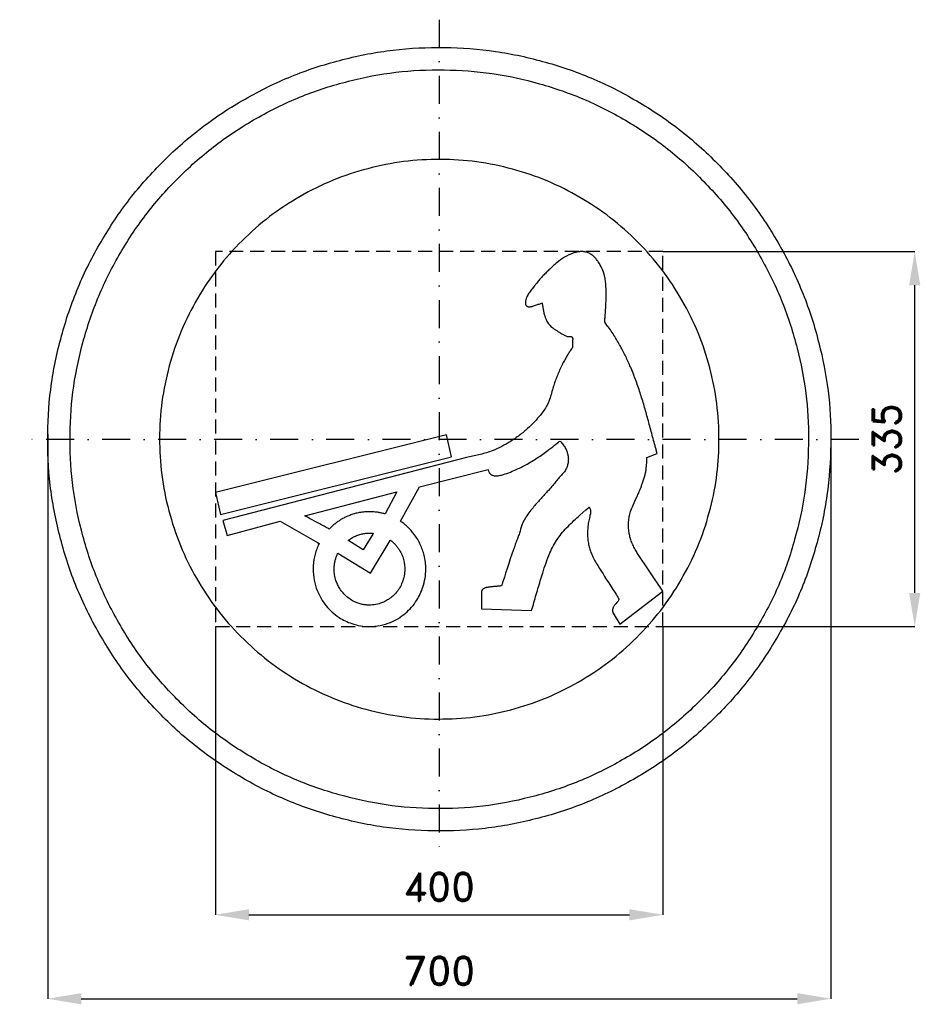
# Model space of a CAD drawing. Header units: millimetres. Extents: x -375 to 430, y -505 to 375.
import ezdxf

# ---------------------------------------------------------------- set-up
doc = ezdxf.new("R2010")
doc.units = ezdxf.units.MM
doc.header["$LTSCALE"] = 5
doc.linetypes.add('ČERCHOVANÁX2', pattern=[2, 1, -0.5, 0, -0.5])
doc.linetypes.add('ČÁRKOVANÁX2', pattern=[1.5, 1, -0.5])
doc.layers.add('Kóty', color=2, linetype='Continuous')
doc.layers.add('Značka', color=7, linetype='Continuous')
doc.styles.get("Standard").update_dxf_attribs({"font": 'romand.shx', "height": 25})
doc.dimstyles.get("Standard").update_dxf_attribs({"dimtxt": 25, "dimasz": 30, "dimexe": 0.18, "dimexo": 0.0625, "dimgap": 12.5, "dimtad": 1, "dimdec": 0, "dimzin": 0, "dimdsep": 46, "dimtxsty": 'Standard', "dimcen": 0.09, "dimadec": 0, "dimazin": 0, "dimtfac": 1, "dimtdec": 0, "dimtofl": 0, "dimtmove": 0, "dimatfit": 3, "dimfxl": 1, "dimtolj": 1, "dimtzin": 0, "dimarcsym": 0})

# ---------------------------------------------------------------- blocks, each defined once
blk = doc.blocks.new('*D2')
at = {"layer": 'Defpoints', "color": 0, "transparency": 16777216}
for p in [(-349.92, 4.7), (350.05, 0.12), (350.05, -499.82)]:
    blk.add_point(p, dxfattribs=at)
at = {"layer": 'Kóty', "color": 0, "lineweight": -2, "transparency": 16777216}
for p, q in [((-349.92, 4.64), (-349.92, -500)), ((350.05, 0.06), (350.05, -500)), ((-319.92, -499.82), (320.05, -499.82))]:
    blk.add_line(p, q, dxfattribs=at)
at = {"layer": 'Kóty', "color": 0, "transparency": 16777216}
for points in [[(-319.92, -494.82), (-319.92, -504.82), (-349.92, -499.82)], [(320.05, -494.82), (320.05, -504.82), (350.05, -499.82)]]:
    blk.add_solid(points, dxfattribs=at)
at = {"layer": 'Kóty', "color": 0, "transparency": 16777216, "insert": (0.06, -474.82), "char_height": 25, "attachment_point": 5}
blk.add_mtext('\\A1;700', dxfattribs=at)
blk = doc.blocks.new('*D3')
at = {"layer": 'Defpoints', "color": 0, "transparency": 16777216}
for p in [(199.9, 167.78), (425.04, 167.78), (199.9, -167.22)]:
    blk.add_point(p, dxfattribs=at)
at = {"layer": 'Kóty', "color": 0, "lineweight": -2, "transparency": 16777216}
for p, q in [((199.97, 167.78), (425.22, 167.78)), ((425.04, -137.22), (425.04, 137.78)), ((199.97, -167.22), (425.22, -167.22))]:
    blk.add_line(p, q, dxfattribs=at)
at = {"layer": 'Kóty', "color": 0, "transparency": 16777216}
for points in [[(420.04, 137.78), (430.04, 137.78), (425.04, 167.78)], [(420.04, -137.22), (430.04, -137.22), (425.04, -167.22)]]:
    blk.add_solid(points, dxfattribs=at)
at = {"layer": 'Kóty', "color": 0, "transparency": 16777216, "insert": (400.04, 0.28), "char_height": 25, "attachment_point": 5, "rotation": 90}
blk.add_mtext('\\A1;335', dxfattribs=at)
blk = doc.blocks.new('*D4')
at = {"layer": 'Defpoints', "color": 0, "transparency": 16777216}
for p in [(-200.1, -167.22), (199.97, -167.22), (199.97, -424.82)]:
    blk.add_point(p, dxfattribs=at)
at = {"layer": 'Kóty', "color": 0, "lineweight": -2, "transparency": 16777216}
for p, q in [((-200.1, -167.29), (-200.1, -425)), ((199.97, -167.29), (199.97, -425)), ((-170.1, -424.82), (169.97, -424.82))]:
    blk.add_line(p, q, dxfattribs=at)
at = {"layer": 'Kóty', "color": 0, "transparency": 16777216}
for points in [[(-170.1, -419.82), (-170.1, -429.82), (-200.1, -424.82)], [(169.97, -419.82), (169.97, -429.82), (199.97, -424.82)]]:
    blk.add_solid(points, dxfattribs=at)
at = {"layer": 'Kóty', "color": 0, "transparency": 16777216, "insert": (-0.06, -399.82), "char_height": 25, "attachment_point": 5}
blk.add_mtext('\\A1;400', dxfattribs=at)

msp = doc.modelspace()

# ---------------------------------------------------------------- linework, layer by layer
at = {"layer": 'Značka', "color": 6, "linetype": 'ČERCHOVANÁX2', "lineweight": 25, "ltscale": 5}
for p, q in [((0, 375), (0, -375)), ((375, 0), (-375, 0))]:
    msp.add_line(p, q, dxfattribs=at)
at = {"layer": 'Značka', "color": 5}
for points in [[(350.05, 0.12), (350.04, -2.17), (350.02, -4.46, -0.032168), (346.54, -50.09, -0.035723), (336.91, -94.89, -0.036667), (321.88, -138.14, -0.034754), (300.84, -178.83, -0.034039), (275.01, -216.66, -0.034453), (244.28, -250.59, -0.03456), (209.56, -280.44, -0.034426), (171.07, -305.25, -0.034389), (129.8, -325.1, -0.034418), (86.2, -339.11, -0.034424), (41.21, -347.61, -0.034417), (-4.53, -349.85, -0.034416), (-50.19, -346.41, -0.034417), (-94.95, -336.74, -0.034417), (-138.17, -321.6, -0.034417), (-178.9, -300.67, -0.034417), (-216.73, -274.86, -0.034417), (-250.66, -244.11, -0.034417), (-280.51, -209.39, -0.034417), (-305.32, -170.9, -0.034417), (-325.17, -129.63, -0.034417), (-339.18, -86.04, -0.034417), (-347.67, -41.04, -0.034417), (-349.92, 4.7, -0.034417), (-346.48, 50.36, -0.034417), (-336.81, 95.12, -0.034417), (-321.67, 138.34, -0.034417), (-300.74, 179.07, -0.034417), (-274.93, 216.89, -0.034416), (-244.18, 250.82, -0.034418), (-209.45, 280.68, -0.034417), (-170.97, 305.49, -0.034415), (-129.7, 325.34, -0.034415), (-86.1, 339.35, -0.034415), (-41.11, 347.84, -0.034416), (4.63, 350.09, -0.034417), (50.29, 346.65, -0.034417), (95.05, 336.98, -0.034417), (138.27, 321.83, -0.034417), (179, 300.91, -0.034417), (216.82, 275.1, -0.034407), (250.76, 244.35, -0.034414), (280.62, 209.62, -0.034488), (305.42, 171.14, -0.034419), (325.25, 129.88, -0.034077), (339.28, 86.27, -0.03279), (347.56, 43.5, -0.034265), (350.05, 0.12)], [(148.01, 104.69), (148.04, 105.28), (148.07, 105.86, -0.00337), (148.32, 110.02), (148.6, 114.18, 0.001966), (148.86, 118.27, 0.003701), (149.08, 122.37, 0.006275), (149.23, 126.55, 0.009483), (149.25, 130.74, 0.008077), (149.15, 134.12, 0.006242), (148.96, 137.5, 0.013919), (148.58, 141.78, 0.028713), (147.83, 146, 0.052185), (145.6, 152.49, 0.042453), (142.18, 158.5, 0.02627), (140.17, 161.25, 0.040753), (137.82, 163.69, 0.046211), (135.32, 165.57, 0.05361), (132.51, 166.91, 0.056399), (129.36, 167.68, 0.050057), (126.11, 167.77, 0.042741), (122.83, 167.3, 0.029267), (119.64, 166.37, 0.051651), (112, 162.79, 0.040364), (105.14, 157.88, 0.016243), (101.48, 154.71, 0.007617), (97.99, 151.37, 0.003937), (95.16, 148.56, 0.00646), (92.38, 145.69, 0.008923), (89.69, 142.74, 0.01145), (87.13, 139.69, 0.006578), (85.15, 137.17), (83.19, 134.62, 0.01051), (80.74, 131.36, 0.043328), (78.65, 127.87, 0.035506), (77.75, 125.71, 0.039155), (77.18, 123.44, 0.022372), (77.05, 122.54, 0.034877), (77.03, 121.62, 0.032492), (77.09, 121.01, 0.043451), (77.25, 120.42, 0.03626), (77.41, 120.03, 0.041468), (77.64, 119.67, 0.041912), (77.9, 119.36, 0.041994), (78.22, 119.1, 0.040778), (78.58, 118.88, 0.033937), (78.98, 118.72, 0.04021), (79.57, 118.56, 0.031473), (80.19, 118.49, 0.0226), (80.77, 118.48), (81.35, 118.52, 0.027185), (82.59, 118.69, 0.027556), (83.8, 119), (84.52, 119.24), (85.24, 119.5), (86.07, 119.79), (86.89, 120.07), (87.73, 120.37), (88.56, 120.66), (89.39, 120.95), (90.22, 121.24), (90.98, 121.51), (91.75, 121.78), (91.87, 121.82), (91.98, 121.86), (92.11, 120.97), (92.24, 120.08, 0.003521), (92.5, 118.46, 0.003752), (92.79, 116.84, 0.012211), (93.46, 113.52, 0.020369), (94.36, 110.24, 0.024945), (95.3, 107.61, 0.035429), (96.55, 105.12, 0.030647), (97.72, 103.35, 0.030336), (99.1, 101.73, 0.02797), (100.69, 100.24, 0.021081), (102.42, 98.9, 0.015188), (104.53, 97.48, 0.004546), (106.68, 96.16, 0.004089), (109.54, 94.44, 0.013987), (112.48, 92.82, 0.02208), (113.64, 92.26, 0.054945), (114.84, 91.89, 0.039108), (115.57, 91.81, 0.029672), (116.33, 91.83, -0.017608), (117.39, 91.91, -0.136686), (118.36, 91.69, -0.109716), (118.89, 91.26, -0.100074), (119.22, 90.63, -0.049027), (119.29, 90.28, -0.027423), (119.31, 89.91, -0.024382), (119.25, 88.82, 0.024501), (119.19, 87.74, 0.01476), (119.2, 87.22), (119.23, 86.71, -0.014317), (119.23, 85.62), (119.21, 84.53, 0.008347), (119.2, 83.55, 0.013352), (119.24, 82.57), (119.24, 82.5), (119.25, 82.42, 0.000812), (118.16, 80.8, 0.002662), (117.07, 79.16, 0.006039), (115.31, 76.4, 0.006642), (113.62, 73.58, 0.010145), (111.36, 69.57, 0.011132), (109.28, 65.46, 0.011321), (107.14, 60.76, 0.007846), (105.18, 55.98, 0.008445), (103.49, 51.52, 0.014046), (102, 46.99, 0.006609), (100.42, 41.31, -0.021804), (98.67, 35.69, -0.022986), (97.27, 32.26, -0.024158), (95.57, 28.97, -0.029241), (92.67, 24.58, -0.016909), (89.37, 20.46, -0.018748), (83.63, 14.14, -0.02106), (77.42, 8.31, -0.024458), (69.77, 2.23, -0.022484), (61.57, -3.13, -0.021441), (54.1, -7.22, -0.027217), (46.3, -10.57, -0.030344), (35.43, -13.84, -0.010008), (24.27, -16.23), (-193.44, -72.37), (-189.61, -85.88), (-142.08, -73.19), (-108.73, -92.17), (-107.3, -92.96), (-107.45, -93.27), (-107.61, -93.58, 0.012198), (-108.61, -95.81, 0.012914), (-109.5, -98.08, 0.012426), (-110.27, -100.31, 0.012058), (-110.92, -102.57, 0.012128), (-111.48, -104.88, 0.01218), (-111.93, -107.22, 0.009837), (-112.22, -109.13, 0.009668), (-112.43, -111.05, 0.012182), (-112.6, -113.49, 0.011851), (-112.66, -115.95, 0.047359), (-111.78, -125.72, 0.051994), (-109, -135.14, 0.042916), (-105.57, -142.24, 0.040254), (-101.02, -148.69, 0.039169), (-95.66, -154.36, 0.040712), (-89.47, -159.11, 0.033407), (-84.03, -162.23, 0.033112), (-78.22, -164.61, 0.042496), (-70.4, -166.6, 0.043016), (-62.34, -167.23, 0.051497), (-52.73, -166.34, 0.052136), (-43.52, -163.5, 0.042154), (-36.53, -159.98, 0.040374), (-30.22, -155.37, 0.039642), (-24.64, -149.89, 0.040127), (-20.01, -143.6, 0.032712), (-16.93, -138.04, 0.032097), (-14.61, -132.13, 0.041107), (-12.65, -124.14, 0.041861), (-12.03, -115.95, 0.032274), (-12.38, -109.68, 0.031915), (-13.53, -103.53, 0.025621), (-14.97, -98.67, 0.025552), (-16.89, -93.99, 0.025235), (-19.2, -89.58, 0.025676), (-21.95, -85.43, 0.020212), (-24.39, -82.33, 0.019405), (-27.08, -79.43, 0.021345), (-30.14, -76.57, 0.024071), (-33.44, -74.01), (-34.05, -73.58), (-34.65, -73.16), (-17.57, -42.35), (43.68, -27.05), (43.74, -27.31), (43.82, -27.57, 0.026928), (44.16, -28.56, 0.035165), (44.62, -29.49, 0.032913), (45.07, -30.19, 0.037091), (45.61, -30.82, 0.041928), (46.29, -31.41, 0.042075), (47.05, -31.87, 0.045063), (48.03, -32.27, 0.036373), (49.05, -32.5, 0.036078), (50.36, -32.62, 0.026005), (51.68, -32.57, 0.027684), (53.72, -32.3, 0.016779), (55.73, -31.85, 0.029742), (62.1, -29.81, 0.015667), (68.26, -27.19, 0.007871), (72.84, -25.05, 0.010373), (77.33, -22.74, 0.012805), (82.59, -19.75, 0.010564), (87.7, -16.51, 0.008353), (92.53, -13.22, 0.006793), (97.25, -9.79, 0.003796), (100.65, -7.21, 0.002504), (104.03, -4.6), (105.35, -3.55), (106.68, -2.51), (107.34, -1.99), (107.99, -1.47), (108.52, -2.04), (109.04, -2.62, -0.031545), (111.43, -5.69, -0.040962), (113.36, -9.07, -0.037922), (114.52, -11.94, -0.041838), (115.21, -14.96, -0.048067), (115.41, -18.42, -0.046095), (114.97, -21.87, -0.045664), (114, -25.1, -0.051517), (112.44, -28.05, -0.042729), (109.97, -31.17, 0.004309), (107.25, -34.11, 0.018203), (104.37, -37.6, -0.007965), (101.58, -41.14, -0.012707), (99.16, -43.94, -0.00352), (96.64, -46.67, 0.002116), (93.41, -50.16, 0.003575), (90.23, -53.69, 0.004216), (87.01, -57.35, 0.003729), (83.85, -61.07, 0.012997), (80.06, -65.78, 0.030703), (76.7, -70.78, 0.012981), (75.85, -72.28, 0.016503), (75.1, -73.82, 0.0133), (74.52, -75.2, 0.007937), (74, -76.6, 0.006074), (73.37, -78.43), (72.78, -80.28), (72.22, -82.11), (71.65, -83.93, -0.006232), (70.99, -85.92), (70.28, -87.9, -0.004322), (68.72, -92.01, 0.004117), (67.16, -96.11, 0.005215), (65.99, -99.36), (64.88, -102.64), (63.49, -106.78), (62.13, -110.94), (60.74, -115.28), (59.37, -119.62), (58.28, -123.07), (57.18, -126.52), (56.72, -127.96), (56.26, -129.4), (56.03, -130.13), (55.79, -130.87), (55.59, -130.9), (55.39, -130.93, -0.005374), (54.28, -131.07, -0.004484), (53.16, -131.2, -0.003077), (52.14, -131.3, -0.001673), (51.11, -131.39), (49.83, -131.5, 0.001226), (48.54, -131.61, 0.003219), (47.21, -131.74, 0.005162), (45.89, -131.89, 0.004553), (44.85, -132.03, 0.003521), (43.8, -132.18, 0.005177), (42.93, -132.32, 0.011046), (42.06, -132.49, 0.023021), (41.07, -132.75, 0.037097), (40.11, -133.12, 0.040469), (39.43, -133.51, 0.055739), (38.83, -134.02, 0.050237), (38.43, -134.52, 0.049663), (38.14, -135.09, 0.044788), (37.94, -135.73, 0.026809), (37.83, -136.4, 0.017125), (37.77, -137.22), (37.75, -138.05), (37.75, -151.34), (82.61, -152.96), (83.4, -150.2), (84.19, -147.44, -0.00169), (88.24, -133.41, -0.005529), (92.49, -119.44, -0.009468), (95.48, -110.4, -0.018661), (98.98, -101.54, -0.021222), (102.15, -94.95, -0.028462), (105.94, -88.72, -0.027247), (110.29, -83.04, -0.018588), (115.15, -77.77, -0.011599), (120.41, -72.65, -0.005186), (125.83, -67.72), (128.47, -65.36), (131.11, -63.01), (132.56, -61.73), (134.01, -60.45), (134.08, -60.54), (134.14, -60.64, -0.027495), (134.48, -61.18, -0.027373), (134.76, -61.75), (134.97, -62.3), (135.12, -62.86, -0.024616), (135.26, -63.56), (135.32, -64.27), (135.33, -64.95), (135.28, -65.64), (135.22, -66.13), (135.14, -66.61), (135.1, -66.79), (135.06, -66.98), (135.03, -67.06), (135.01, -67.15), (134.77, -68.11), (134.53, -69.06, 0.016359), (133.49, -74, 0.020911), (132.83, -79, 0.019694), (132.57, -83.06, 0.021542), (132.64, -87.13, 0.025442), (133.11, -91.62, 0.026838), (134.04, -96.03, 0.02428), (135.29, -100.05, 0.021209), (136.9, -103.94, 0.019404), (139.16, -108.43, 0.011019), (141.7, -112.77), (143.35, -115.44), (145.02, -118.1), (146.41, -120.3), (147.81, -122.51), (149.65, -125.38), (151.48, -128.25), (153.41, -131.27), (155.34, -134.29), (156.87, -136.66), (158.35, -139.05), (158.95, -140.05), (159.59, -141.02), (159.99, -141.6, -0.045039), (160.32, -142.22), (160.43, -142.52), (160.49, -142.82), (160.49, -143.17), (160.43, -143.51, -0.047616), (160.24, -144.01), (159.99, -144.48, -0.032432), (159.47, -145.21), (158.88, -145.88), (158.21, -146.58), (157.54, -147.27), (157.07, -147.77), (156.62, -148.28, 0.029326), (156.02, -149.09, 0.040974), (155.54, -149.97), (155.35, -150.43), (155.2, -150.92), (155.06, -151.54), (154.99, -152.18), (154.97, -152.85), (155.02, -153.52), (155.13, -154.27), (155.31, -155.01), (155.34, -155.11), (155.38, -155.22), (161.36, -165.01), (199.9, -135.73), (176.68, -100.98), (176.21, -100.2), (175.76, -99.41, -0.020094), (173.54, -95.21, -0.025122), (171.72, -90.83, -0.024276), (170.5, -87.01, -0.026324), (169.67, -83.1, -0.031713), (169.19, -78.43, -0.031096), (169.3, -73.74, -0.030914), (169.93, -69.06, -0.030861), (171.13, -64.5, -0.027568), (173.34, -58.82), (175.88, -53.26, 0.006392), (177.59, -49.39, 0.00425), (179.22, -45.49), (180.39, -42.58, 0.006618), (181.5, -39.64, 0.010906), (182.7, -36.11, 0.013644), (183.73, -32.52, 0.015759), (184.55, -28.95, 0.017743), (185.13, -25.34, 0.014321), (185.42, -22.55, 0.014136), (185.54, -19.74), (185.56, -18.58), (185.54, -17.42), (185.52, -16.83), (185.5, -16.23), (194.85, -12.55), (194.34, -10.7), (193.82, -8.86, -0.002368), (190.37, 3.83, 0.001246), (186.95, 16.54, 0.004371), (183.63, 28.42, 0.007412), (180.03, 40.22, 0.010467), (176.03, 51.96, 0.013457), (171.47, 63.49, 0.012502), (167.28, 72.8, 0.012849), (162.62, 81.89, 0.015615), (156.88, 91.79, 0.017745), (150.49, 101.28, 0.002695), (149.26, 102.99), (148.01, 104.69)], [(-48.43, -66.65), (-48.63, -66.59), (-48.83, -66.54, 0.007636), (-50.24, -66.15, 0.008202), (-51.66, -65.82, 0.007857), (-53.02, -65.53, 0.007462), (-54.4, -65.29, 0.007441), (-55.8, -65.08, 0.007847), (-57.2, -64.92), (-58.33, -64.81), (-59.47, -64.73, 0.006404), (-60.69, -64.68, 0.0074), (-61.91, -64.65), (-62.13, -64.65), (-62.34, -64.65), (-62.97, -64.66), (-63.6, -64.67, 0.007117), (-64.86, -64.71, 0.006527), (-66.11, -64.79, 0.015872), (-69.17, -65.12, 0.016613), (-72.21, -65.64, 0.022077), (-76.13, -66.6, 0.021695), (-79.95, -67.9, 0.021276), (-83.62, -69.46, 0.021365), (-87.13, -71.34, 0.0167), (-89.82, -73.01, 0.015785), (-92.4, -74.86, 0.017236), (-95.02, -76.98, 0.019346), (-97.47, -79.28), (-97.89, -79.7), (-98.3, -80.13), (-98.64, -79.95), (-98.98, -79.76), (-100.97, -78.69), (-102.95, -77.62), (-104.87, -76.59), (-106.79, -75.56), (-109.15, -74.3), (-111.5, -73.03), (-113.67, -71.86), (-115.85, -70.69), (-117.78, -69.65), (-119.72, -68.61), (-119.96, -68.48), (-120.2, -68.35), (-37.96, -46.96), (-48.43, -66.65)], [(-58.9, -83.97), (-59.22, -84.57), (-67.84, -98.66), (-80.75, -90.69), (-81.51, -90.43), (-81.27, -90.24), (-81.03, -90.06, -0.017292), (-79.29, -88.83, -0.018407), (-77.46, -87.73, -0.017884), (-75.66, -86.79, -0.017285), (-73.79, -85.98, -0.017432), (-71.85, -85.27, -0.01785), (-69.87, -84.71, -0.014434), (-68.24, -84.34, -0.013813), (-66.59, -84.07, -0.017791), (-64.47, -83.85, -0.019198), (-62.34, -83.78), (-61.93, -83.78), (-61.51, -83.79), (-61.16, -83.8), (-60.82, -83.82), (-60.47, -83.84), (-60.13, -83.86), (-59.86, -83.88), (-59.58, -83.91), (-59.29, -83.93), (-59, -83.96), (-58.95, -83.97), (-58.9, -83.97)], [(-43.86, -90.47), (-43.64, -90.08), (-43.29, -90.34), (-42.95, -90.61, -0.025086), (-40.64, -92.63, -0.025952), (-38.54, -94.88, -0.02489), (-36.73, -97.19, -0.02399), (-35.15, -99.68, -0.024022), (-33.77, -102.32, -0.024415), (-32.66, -105.08, -0.019919), (-31.93, -107.39, -0.019571), (-31.39, -109.75, -0.024758), (-30.94, -112.83, -0.024425), (-30.8, -115.95, -0.048375), (-31.35, -122.08, -0.05127), (-33.1, -127.98, -0.041949), (-35.25, -132.43, -0.040096), (-38.1, -136.47, -0.039307), (-41.46, -140.03, -0.04074), (-45.34, -143, -0.033387), (-48.75, -144.96, -0.032663), (-52.39, -146.45, -0.048588), (-58.07, -147.84, -0.05246), (-63.9, -148.06, -0.014074), (-65.43, -147.95, -0.012667), (-66.95, -147.76, -0.030127), (-70.61, -146.98, -0.031929), (-74.15, -145.76, -0.042146), (-78.53, -143.56, -0.040941), (-82.49, -140.66, -0.040351), (-85.99, -137.23, -0.040299), (-88.89, -133.28, -0.032612), (-90.82, -129.8, -0.031868), (-92.28, -126.09, -0.041132), (-93.51, -121.08, -0.043118), (-93.89, -115.95, -0.015428), (-93.85, -114.12, -0.014328), (-93.69, -112.31, -0.011508), (-93.49, -110.84, -0.012018), (-93.23, -109.37, -0.011869), (-92.9, -107.94, -0.01129), (-92.51, -106.53, -0.019068), (-91.74, -104.26, -0.021854), (-90.8, -102.07), (-90.7, -101.88), (-90.61, -101.68), (-61.45, -119.7), (-43.86, -90.47)]]:
    msp.add_lwpolyline(points, format="xyb", dxfattribs=at)
at = {"layer": 'Značka', "color": 1}
for points in [[(330.05, 0.12), (330.04, -2.04), (330.02, -4.2, -0.032166), (326.74, -47.22, -0.035722), (317.66, -89.46, -0.036665), (303.49, -130.24, -0.034754), (283.65, -168.61, -0.034039), (259.3, -204.27, -0.034453), (230.32, -236.26, -0.03456), (197.59, -264.41, -0.034426), (161.29, -287.8, -0.034389), (122.38, -306.52, -0.034418), (81.28, -319.73, -0.034424), (38.85, -327.74, -0.034417), (-4.27, -329.85, -0.034416), (-47.32, -326.61, -0.034417), (-89.53, -317.49, -0.034417), (-130.27, -303.21, -0.034416), (-168.68, -283.49, -0.034417), (-204.34, -259.15, -0.034417), (-236.33, -230.15, -0.034417), (-264.48, -197.41, -0.034417), (-287.87, -161.13, -0.034417), (-306.59, -122.22, -0.034417), (-319.8, -81.11, -0.034417), (-327.8, -38.69, -0.034417), (-329.92, 4.44, -0.034417), (-326.68, 47.49, -0.034417), (-317.56, 89.69, -0.034417), (-303.28, 130.44, -0.034416), (-283.55, 168.85, -0.034417), (-259.22, 204.51, -0.034418), (-230.22, 236.5, -0.034417), (-197.48, 264.65, -0.034415), (-161.2, 288.04, -0.034416), (-122.29, 306.76, -0.034417), (-81.18, 319.96, -0.034418), (-38.75, 327.97, -0.034417), (4.37, 330.09, -0.034417), (47.42, 326.84, -0.034417), (89.62, 317.73, -0.034415), (130.37, 303.45, -0.034416), (168.78, 283.72, -0.034418), (204.44, 259.39, -0.034406), (236.43, 230.39, -0.034413), (264.58, 197.65, -0.034487), (287.97, 161.36, -0.034418), (306.67, 122.47, -0.034077), (319.9, 81.35, -0.032792), (327.7, 41.02, -0.034265), (330.05, 0.12)], [(250.05, 0.12), (250.04, 1.75), (250.03, 3.39, 0.032169), (247.54, 35.98, 0.035722), (240.66, 67.98, 0.036667), (229.93, 98.88, 0.034753), (214.9, 127.94, 0.03404), (196.45, 154.96, 0.034453), (174.5, 179.19, 0.034563), (149.7, 200.52, 0.034428), (122.2, 218.24, 0.03439), (92.73, 232.42, 0.034416), (61.59, 242.43, 0.034424), (29.45, 248.49, 0.034418), (-3.22, 250.1, 0.034416), (-35.84, 247.64, 0.034415), (-67.81, 240.73, 0.034415), (-98.68, 229.92, 0.034416), (-127.77, 214.97, 0.034418), (-154.79, 196.53, 0.034417), (-179.03, 174.57, 0.034415), (-200.35, 149.76, 0.034417), (-218.07, 122.27, 0.034416), (-232.25, 92.8, 0.034416), (-242.26, 61.66, 0.034417), (-248.32, 29.52, 0.034417), (-249.93, -3.15, 0.034417), (-247.47, -35.77, 0.034417), (-240.56, -67.74, 0.034417), (-229.75, -98.61, 0.034417), (-214.8, -127.7, 0.034416), (-196.36, -154.72, 0.034416), (-174.4, -178.96, 0.034417), (-149.6, -200.28, 0.034417), (-122.11, -218.01, 0.034417), (-92.63, -232.18, 0.034417), (-61.49, -242.19, 0.034416), (-29.35, -248.26, 0.034416), (3.32, -249.86, 0.034417), (35.94, -247.4, 0.034418), (67.91, -240.5, 0.034416), (98.78, -229.68, 0.034417), (127.87, -214.73, 0.034417), (154.89, -196.3, 0.034405), (179.13, -174.33, 0.034415), (200.45, -149.52, 0.034488), (218.17, -122.04, 0.034417), (232.34, -92.57, 0.034078), (242.36, -61.42, 0.032788), (248.27, -30.87, 0.034264), (250.05, 0.12)]]:
    msp.add_lwpolyline(points, format="xyb", dxfattribs=at)
at = {"layer": 'Značka', "color": 6, "linetype": 'ČÁRKOVANÁX2', "ltscale": 2.5}
msp.add_lwpolyline([(-200.1, -167.22), (199.9, -167.22), (199.9, 167.78), (-200.1, 167.78)], close=True, dxfattribs=at)
at = {"layer": 'Značka', "color": 5}
msp.add_lwpolyline([(-195.48, -67.01), (11.09, -15.73), (6.59, 3.92), (-200.1, -47.41), (-195.48, -67.01)], dxfattribs=at)

# ---------------------------------------------------------------- dimensions: what is measured, and where the dimension line sits
at = {"layer": 'Kóty'}
dim = msp.add_linear_dim(base=(425.04, 167.78), p1=(199.9, -167.22), p2=(199.9, 167.78), angle=90, dimstyle='Standard', dxfattribs=at)
dim.commit()
dim.dimension.update_dxf_attribs({"geometry": '*D3', "text_midpoint": (400.04, 0.28)})
for base, p1, p2, picture, middle in [((350.05, -499.82), (-349.92, 4.7), (350.05, 0.12), '*D2', (0.06, -474.82)), ((199.97, -424.82), (-200.1, -167.22), (199.97, -167.22), '*D4', (-0.06, -399.82))]:
    dim = msp.add_linear_dim(base=base, p1=p1, p2=p2, dimstyle='Standard', dxfattribs=at)
    dim.commit()
    dim.dimension.update_dxf_attribs({"geometry": picture, "text_midpoint": middle})

doc.saveas('drawing.dxf')
